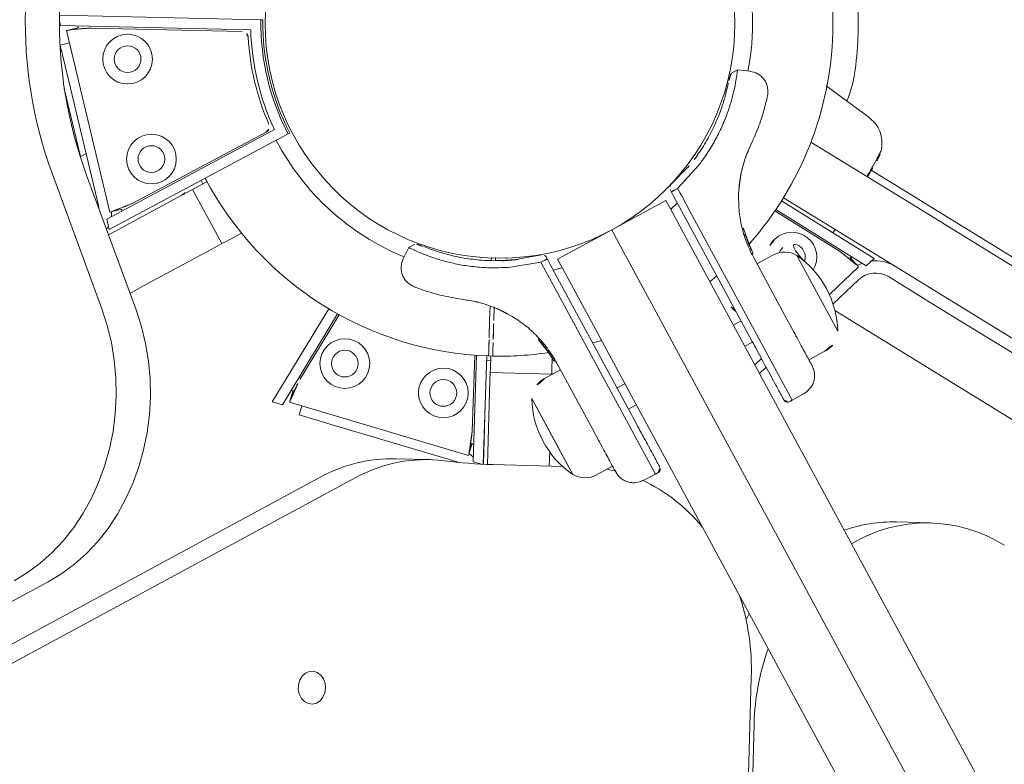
# Model space of a CAD drawing. Extents: x 5459245 to 5462690, y 5971016 to 5972523.
# Tile 62 of 198: x 5462443.917 to 5462444.156, y 5972215.498 to 5972215.678. Entities that reach past the tile are written whole.
import ezdxf

# ---------------------------------------------------------------- set-up
doc = ezdxf.new("R2010")
doc.units = 0
doc.layers.add('A_MAŁA ARCHITEKTURA', color=195, linetype='CONTINUOUS', lineweight=9)
doc.layers.add('ADT CCTV', color=102, linetype='CONTINUOUS')

# ---------------------------------------------------------------- blocks, each defined once
blk = doc.blocks.new('MEGA')
at = {"layer": 'A_MAŁA ARCHITEKTURA'}
for p, q in [((5462446.141560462, 5972218.202451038), (5462445.348149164, 5972218.660527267)), ((5462446.145706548, 5972218.195269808), (5462445.35229525, 5972218.653346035)), ((5462446.085286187, 5972218.245436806), (5462445.408375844, 5972218.636251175)), ((5462446.202544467, 5972218.314387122), (5462446.201690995, 5972218.313533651)), ((5462446.201690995, 5972218.313533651), (5462446.224946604, 5972218.273736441)), ((5462446.228318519, 5972218.272904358), (5462446.203680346, 5972218.315067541)), ((5462446.169415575, 5972218.279719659), (5462446.201388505, 5972218.311692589)), ((5462446.191264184, 5972218.304776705), (5462446.197606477, 5972218.311119)), ((5462446.197228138, 5972218.310937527), (5462446.197326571, 5972218.310839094)), ((5462446.197606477, 5972218.311119), (5462446.199210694, 5972218.309514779)), ((5462446.203502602, 5972218.309578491), (5462446.201388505, 5972218.311692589)), ((5462446.203458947, 5972218.309629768), (5462446.201571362, 5972218.311517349)), ((5462446.203782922, 5972218.309953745), (5462446.203455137, 5972218.309625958)), ((5462446.223528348, 5972218.275301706), (5462446.205059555, 5972218.306907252)), ((5462446.191264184, 5972218.304776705), (5462446.169352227, 5972218.282864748)), ((5462446.189199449, 5972218.304801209), (5462446.177185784, 5972218.292787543)), ((5462446.148434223, 5972218.269046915), (5462446.169937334, 5972218.296359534)), ((5462446.17851031, 5972218.292022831), (5462446.177098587, 5972218.292837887)), ((5462446.15258031, 5972218.261865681), (5462446.174083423, 5972218.289178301)), ((5462446.168625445, 5972218.282245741), (5462446.169352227, 5972218.282864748)), ((5462446.169513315, 5972218.279609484), (5462446.169415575, 5972218.279719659)), ((5462446.165753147, 5972218.277595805), (5462446.167574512, 5972218.279417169)), ((5462446.208203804, 5972218.252789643), (5462446.165753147, 5972218.277595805)), ((5462446.167574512, 5972218.279417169), (5462446.207371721, 5972218.256161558)), ((5462446.169590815, 5972218.279536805), (5462446.171615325, 5972218.277512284)), ((5462446.171478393, 5972218.277649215), (5462446.171154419, 5972218.27732524)), ((5462446.165070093, 5972218.276767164), (5462446.16454903, 5972218.277067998)), ((5462446.165070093, 5972218.276767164), (5462446.165933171, 5972218.276268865)), ((5462446.182898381, 5972218.266473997), (5462446.165933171, 5972218.276268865)), ((5462446.174200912, 5972218.276048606), (5462446.205806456, 5972218.257579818)), ((5462446.228558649, 5972218.272493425), (5462446.228318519, 5972218.272904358)), ((5462446.184624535, 5972218.265477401), (5462446.177150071, 5972218.25253125)), ((5462446.182898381, 5972218.266473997), (5462446.184624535, 5972218.265477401)), ((5462446.185620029, 5972218.264902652), (5462446.184624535, 5972218.265477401)), ((5462446.157595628, 5972218.263821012), (5462446.155205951, 5972218.265200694)), ((5462446.158458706, 5972218.263322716), (5462446.157595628, 5972218.263821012)), ((5462446.175423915, 5972218.253527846), (5462446.158458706, 5972218.263322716)), ((5462446.185620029, 5972218.264902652), (5462446.188033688, 5972218.263509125)), ((5462446.187084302, 5972218.264057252), (5462446.187547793, 5972218.264860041)), ((5462446.188033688, 5972218.263509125), (5462446.188494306, 5972218.264306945)), ((5462446.177150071, 5972218.25253125), (5462446.175423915, 5972218.253527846)), ((5462446.178145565, 5972218.251956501), (5462446.177150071, 5972218.25253125)), ((5462446.178145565, 5972218.251956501), (5462446.181811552, 5972218.249839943)), ((5462446.208614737, 5972218.252549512), (5462446.208203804, 5972218.252789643)), ((5462446.177267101, 5972218.222201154), (5462446.150873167, 5972218.222062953)), ((5462446.150873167, 5972218.222062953), (5462446.151539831, 5972218.219574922)), ((5462446.151539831, 5972218.219574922), (5462446.177333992, 5972218.219709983)), ((5462446.155870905, 5972218.219166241), (5462446.152982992, 5972218.218392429)), ((5462446.164685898, 5972218.174716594), (5462446.152982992, 5972218.218392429)), ((5462446.155804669, 5972218.219154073), (5462446.153226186, 5972218.218463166)), ((5462446.155686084, 5972218.219596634), (5462446.155806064, 5972218.219148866)), ((5462446.177353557, 5972218.21927528), (5462446.158962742, 5972218.219178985)), ((5462446.151588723, 5972218.2148303), (5462446.153780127, 5972218.215417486)), ((5462446.153910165, 5972218.206166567), (5462446.151588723, 5972218.2148303)), ((5462446.200095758, 5972218.213443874), (5462446.197059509, 5972218.213178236)), ((5462446.201537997, 5972218.212594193), (5462446.200082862, 5972218.213451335)), ((5462446.153910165, 5972218.206166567), (5462446.161930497, 5972218.176234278)), ((5462446.207234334, 5972218.19727289), (5462446.207166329, 5972218.197233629)), ((5462446.196725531, 5972218.194532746), (5462446.197010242, 5972218.193819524)), ((5462446.208543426, 5972218.195151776), (5462446.20790701, 5972218.19478434)), ((5462446.208402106, 5972218.193919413), (5462446.209041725, 5972218.194288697)), ((5462446.210156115, 5972218.192055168), (5462446.21022412, 5972218.192094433)), ((5462446.158938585, 5972218.182178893), (5462446.154792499, 5972218.189360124)), ((5462446.198346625, 5972218.189264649), (5462446.195313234, 5972218.18751332)), ((5462446.213820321, 5972218.184305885), (5462446.208926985, 5972218.189967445)), ((5462446.215448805, 5972218.185154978), (5462446.211530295, 5972218.189438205)), ((5462446.195811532, 5972218.186650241), (5462446.198660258, 5972218.188294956)), ((5462446.198518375, 5972218.188441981), (5462446.198634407, 5972218.187759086)), ((5462446.198999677, 5972218.183353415), (5462446.198634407, 5972218.187759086)), ((5462446.213833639, 5972218.1871388), (5462446.213836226, 5972218.187140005)), ((5462446.16402733, 5972218.172970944), (5462446.186433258, 5972218.185751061)), ((5462446.170257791, 5972218.177025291), (5462446.186232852, 5972218.186137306)), ((5462446.213820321, 5972218.184305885), (5462446.213142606, 5972218.183132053)), ((5462446.214474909, 5972218.183927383), (5462446.213820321, 5972218.184305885)), ((5462446.187620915, 5972218.183560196), (5462446.164793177, 5972218.170539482)), ((5462446.185620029, 5972218.18134156), (5462446.188076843, 5972218.18276)), ((5462446.187084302, 5972218.182186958), (5462446.186620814, 5972218.182989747)), ((5462446.187828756, 5972218.18319278), (5462446.188326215, 5972218.18233112)), ((5462446.213142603, 5972218.183132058), (5462446.210601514, 5972218.178730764)), ((5462446.214640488, 5972218.182238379), (5462446.212184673, 5972218.177984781)), ((5462446.215293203, 5972218.183368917), (5462446.214640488, 5972218.182238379)), ((5462446.215293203, 5972218.183368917), (5462446.215621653, 5972218.183937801)), ((5462446.165308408, 5972218.169614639), (5462446.182898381, 5972218.179770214)), ((5462446.182898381, 5972218.179770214), (5462446.184624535, 5972218.180766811)), ((5462446.184624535, 5972218.180766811), (5462446.185620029, 5972218.18134156)), ((5462446.184624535, 5972218.180766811), (5462446.192098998, 5972218.167820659)), ((5462446.215348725, 5972218.179169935), (5462446.213758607, 5972218.180770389)), ((5462446.215316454, 5972218.179114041), (5462446.216562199, 5972218.181271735)), ((5462446.216562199, 5972218.181271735), (5462446.229508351, 5972218.173797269)), ((5462446.090742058, 5972217.963344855), (5462446.215316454, 5972218.179114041)), ((5462446.193129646, 5972218.148468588), (5462446.210601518, 5972218.178730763)), ((5462446.212184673, 5972218.177984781), (5462446.194712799, 5972218.147722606)), ((5462446.16200658, 5972218.175915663), (5462446.161930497, 5972218.176234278)), ((5462446.164830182, 5972218.174746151), (5462446.164685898, 5972218.174716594)), ((5462446.164823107, 5972218.17048522), (5462446.175071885, 5972218.176402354)), ((5462446.164931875, 5972218.174776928), (5462446.167697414, 5972218.175517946)), ((5462446.167510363, 5972218.175467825), (5462446.167628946, 5972218.17502527)), ((5462446.197471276, 5972218.174823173), (5462446.195995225, 5972218.170847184)), ((5462446.164569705, 5972218.17094677), (5462446.16402733, 5972218.172970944)), ((5462446.19700654, 5972218.173369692), (5462446.195753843, 5972218.170330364)), ((5462446.228262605, 5972218.171639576), (5462446.229508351, 5972218.173797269)), ((5462446.229508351, 5972218.173797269), (5462446.242454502, 5972218.166322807)), ((5462446.103688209, 5972217.955870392), (5462446.228262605, 5972218.171639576)), ((5462446.193094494, 5972218.168395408), (5462446.195456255, 5972218.169758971)), ((5462446.195906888, 5972218.170723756), (5462446.195618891, 5972218.170052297)), ((5462446.195897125, 5972218.170633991), (5462446.195768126, 5972218.170360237)), ((5462446.195995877, 5972218.170848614), (5462446.195912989, 5972218.170669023)), ((5462446.195995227, 5972218.170847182), (5462446.195966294, 5972218.170783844)), ((5462446.196060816, 5972218.170463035), (5462446.196064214, 5972218.170460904)), ((5462446.196473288, 5972218.171957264), (5462446.196389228, 5972218.171752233)), ((5462446.196572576, 5972218.171521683), (5462446.196585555, 5972218.171515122)), ((5462446.165943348, 5972218.168500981), (5462446.174404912, 5972218.153845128)), ((5462446.178157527, 5972218.157915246), (5462446.18448583, 5972218.16887619)), ((5462446.18448583, 5972218.16887619), (5462446.178193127, 5972218.157976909)), ((5462446.186374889, 5972218.153212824), (5462446.194995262, 5972218.168143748)), ((5462446.194080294, 5972218.166558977), (5462446.190257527, 5972218.168766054)), ((5462446.192098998, 5972218.167820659), (5462446.191996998, 5972218.16776177)), ((5462446.192098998, 5972218.167820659), (5462446.193094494, 5972218.168395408)), ((5462446.195165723, 5972218.169168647), (5462446.195259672, 5972218.169345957)), ((5462446.195243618, 5972218.168815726), (5462446.195243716, 5972218.168815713)), ((5462446.278562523, 5972218.168141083), (5462446.277092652, 5972218.168972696)), ((5462446.279837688, 5972218.165386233), (5462446.278549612, 5972218.168148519)), ((5462446.242454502, 5972218.166322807), (5462446.241208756, 5972218.164165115)), ((5462446.24179668, 5972218.160888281), (5462446.244252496, 5972218.165141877)), ((5462446.244252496, 5972218.165141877), (5462446.244905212, 5972218.166272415)), ((5462446.245233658, 5972218.166841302), (5462446.244905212, 5972218.166272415)), ((5462446.246453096, 5972218.165465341), (5462446.245775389, 5972218.164291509)), ((5462446.246453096, 5972218.165465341), (5462446.245798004, 5972218.165842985)), ((5462446.252042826, 5972218.166048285), (5462446.246374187, 5972218.1673002)), ((5462446.253802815, 5972218.164058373), (5462446.246453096, 5972218.165465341)), ((5462446.252042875, 5972218.166015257), (5462446.252579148, 5972218.165927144)), ((5462446.116634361, 5972217.948395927), (5462446.241208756, 5972218.164165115)), ((5462446.203733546, 5972218.163347), (5462446.205375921, 5972218.161896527)), ((5462446.243234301, 5972218.159890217), (5462446.24540279, 5972218.163646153)), ((5462446.24540279, 5972218.163646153), (5462446.245775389, 5972218.164291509)), ((5462446.224324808, 5972218.130626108), (5462446.24179668, 5972218.160888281)), ((5462446.17277685, 5972218.156665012), (5462446.175778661, 5972218.158398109)), ((5462446.178193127, 5972218.157976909), (5462446.17402158, 5972218.15075158)), ((5462446.17402158, 5972218.15075158), (5462446.178157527, 5972218.157915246)), ((5462446.243234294, 5972218.159890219), (5462446.225762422, 5972218.129628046)), ((5462446.263097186, 5972218.155664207), (5462446.263857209, 5972218.155774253)), ((5462446.25703661, 5972218.154040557), (5462446.253038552, 5972218.152154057)), ((5462446.25703661, 5972218.154040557), (5462446.25768603, 5972218.154281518)), ((5462446.199401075, 5972218.151547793), (5462446.197541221, 5972218.152621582)), ((5462446.193129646, 5972218.148468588), (5462446.184622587, 5972218.133733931)), ((5462446.194626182, 5972218.147572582), (5462446.196486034, 5972218.146498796)), ((5462446.231268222, 5972218.146947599), (5462446.233345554, 5972218.1462505)), ((5462446.243669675, 5972218.143242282), (5462446.246370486, 5972218.146518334)), ((5462446.246415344, 5972218.146565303), (5462446.246370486, 5972218.146518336)), ((5462446.285438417, 5972218.135043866), (5462446.28648314, 5972218.147779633)), ((5462446.177002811, 5972218.145808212), (5462446.180825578, 5972218.143601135)), ((5462446.242661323, 5972218.141725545), (5462446.245135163, 5972218.14513797)), ((5462446.243555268, 5972218.143080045), (5462446.244787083, 5972218.14471571)), ((5462446.243951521, 5972218.14363237), (5462446.244093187, 5972218.143822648)), ((5462446.244228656, 5972218.144003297), (5462446.244509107, 5972218.144366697)), ((5462446.245002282, 5972218.144978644), (5462446.245045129, 5972218.145030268)), ((5462446.245135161, 5972218.14513797), (5462446.245383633, 5972218.145429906)), ((5462446.272934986, 5972218.143794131), (5462446.272934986, 5972218.115988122)), ((5462446.242789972, 5972218.141930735), (5462446.24267116, 5972218.141741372)), ((5462446.242880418, 5972218.142072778), (5462446.242789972, 5972218.141930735)), ((5462446.254042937, 5972218.124098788), (5462446.254139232, 5972218.142489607)), ((5462446.254438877, 5972218.116675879), (5462446.254573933, 5972218.142470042)), ((5462446.257065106, 5972218.142403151), (5462446.256926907, 5972218.116009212)), ((5462446.257986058, 5972218.142397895), (5462446.257986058, 5972218.115988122)), ((5462446.241868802, 5972218.141081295), (5462446.23324843, 5972218.126150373)), ((5462446.244776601, 5972218.137289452), (5462446.240953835, 5972218.139496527)), ((5462446.22715323, 5972218.13552508), (5462446.225293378, 5972218.136598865)), ((5462446.18177023, 5972218.135447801), (5462446.184622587, 5972218.133733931)), ((5462446.184622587, 5972218.133733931), (5462446.185280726, 5972218.133361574)), ((5462446.237293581, 5972218.114221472), (5462446.247757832, 5972218.132346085)), ((5462446.247757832, 5972218.132346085), (5462446.244541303, 5972218.126774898)), ((5462446.217255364, 5972218.114893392), (5462446.225762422, 5972218.129628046)), ((5462446.222378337, 5972218.131549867), (5462446.224238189, 5972218.130476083)), ((5462446.221947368, 5972218.126508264), (5462446.219799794, 5972218.127083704)), ((5462446.274778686, 5972217.968005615), (5462446.274778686, 5972218.127756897)), ((5462446.220632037, 5972218.124511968), (5462446.218625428, 5972218.125049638)), ((5462446.244541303, 5972218.126774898), (5462446.237293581, 5972218.114221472)), ((5462446.253256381, 5972218.118119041), (5462446.243814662, 5972218.120648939)), ((5462446.253327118, 5972218.118362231), (5462446.254068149, 5972218.121127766)), ((5462446.254018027, 5972218.120940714), (5462446.254460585, 5972218.120822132)), ((5462446.24119343, 5972218.117431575), (5462446.24119343, 5972217.963157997)), ((5462446.242339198, 5972218.118695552), (5462446.250564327, 5972218.116491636)), ((5462446.253302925, 5972218.118258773), (5462446.253256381, 5972218.118119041)), ((5462446.216603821, 5972218.115277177), (5462446.217255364, 5972218.114893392)), ((5462446.217255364, 5972218.114893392), (5462446.220165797, 5972218.113280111)), ((5462446.227699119, 5972218.116538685), (5462446.231521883, 5972218.114331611)), ((5462446.256926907, 5972218.116009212), (5462446.254438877, 5972218.116675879)), ((5462446.257986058, 5972218.016328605), (5462446.257986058, 5972218.115988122)), ((5462446.272934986, 5972218.115988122), (5462446.272934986, 5972218.016328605)), ((5462446.254996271, 5972218.100331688), (5462446.254996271, 5972218.110715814)), ((5462446.254996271, 5972218.090505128), (5462446.254996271, 5972218.100331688)), ((5462446.166061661, 5972218.09650923), (5462446.167677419, 5972218.09660081)), ((5462446.254996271, 5972218.070852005), (5462446.254996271, 5972218.090505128)), ((5462445.477756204, 5972217.697205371), (5462446.154819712, 5972218.08810817)), ((5462445.444768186, 5972217.677010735), (5462446.145651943, 5972218.081666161)), ((5462446.209536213, 5972218.070674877), (5462446.205390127, 5972218.077856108))]:
    blk.add_line(p, q, dxfattribs=at)
at = {"layer": 'A_MAŁA ARCHITEKTURA', "flags": 128}
for points in [[(5462446.165383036, 5972218.278127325), (5462446.166294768, 5972218.278200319), (5462446.166518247, 5972218.278232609)], [(5462446.168593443, 5972218.278821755), (5462446.169091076, 5972218.279048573), (5462446.169677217, 5972218.279365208)], [(5462446.081140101, 5972218.25261804), (5462446.084511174, 5972218.25088211), (5462446.088084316, 5972218.24944864), (5462446.091832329, 5972218.248328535), (5462446.095726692, 5972218.247530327), (5462446.099737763, 5972218.247060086), (5462446.103835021, 5972218.24692139), (5462446.107987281, 5972218.247115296), (5462446.112162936, 5972218.247640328), (5462446.116330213, 5972218.248492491), (5462446.120457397, 5972218.249665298), (5462446.124513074, 5972218.251149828), (5462446.128466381, 5972218.252934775), (5462446.132287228, 5972218.255006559), (5462446.135946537, 5972218.257349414), (5462446.13941646, 5972218.259945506), (5462446.142670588, 5972218.262775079), (5462446.145684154, 5972218.265816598), (5462446.148434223, 5972218.269046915)], [(5462446.15258031, 5972218.261865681), (5462446.14983024, 5972218.258635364), (5462446.146816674, 5972218.255593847), (5462446.143562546, 5972218.252764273), (5462446.140092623, 5972218.250168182), (5462446.136433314, 5972218.247825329), (5462446.132612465, 5972218.245753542), (5462446.128659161, 5972218.243968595), (5462446.124603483, 5972218.242484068), (5462446.1204763, 5972218.24131126), (5462446.116309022, 5972218.240459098), (5462446.112133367, 5972218.239934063), (5462446.107981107, 5972218.239740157), (5462446.103883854, 5972218.239878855), (5462446.09987278, 5972218.240349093), (5462446.095978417, 5972218.241147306), (5462446.092230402, 5972218.242267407), (5462446.08865726, 5972218.243700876), (5462446.085286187, 5972218.245436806)], [(5462446.096896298, 5972218.180999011), (5462446.095767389, 5972218.180682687), (5462446.094738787, 5972218.180087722), (5462446.093901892, 5972218.179266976), (5462446.09333106, 5972218.178293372), (5462446.093077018, 5972218.177253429), (5462446.093162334, 5972218.176239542), (5462446.093579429, 5972218.175341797), (5462446.094291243, 5972218.174639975), (5462446.095234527, 5972218.174196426), (5462446.096325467, 5972218.174050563), (5462446.09746713, 5972218.174215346), (5462446.09855807, 5972218.174676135), (5462446.099501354, 5972218.17539199), (5462446.100213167, 5972218.176299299), (5462446.100630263, 5972218.177317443), (5462446.100715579, 5972218.178355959), (5462446.100461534, 5972218.179322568), (5462446.099890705, 5972218.180131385), (5462446.099053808, 5972218.180710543), (5462446.098025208, 5972218.181008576), (5462446.096896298, 5972218.180999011)], [(5462446.16505244, 5972218.173555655), (5462446.165104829, 5972218.174100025), (5462446.165123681, 5972218.174765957)], [(5462446.243438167, 5972218.163640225), (5462446.241252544, 5972218.164217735), (5462446.241241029, 5972218.164221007)], [(5462446.180189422, 5972218.142309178), (5462446.180187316, 5972218.14231566), (5462446.179432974, 5972218.144405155)], [(5462446.247607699, 5972218.13625769), (5462446.246546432, 5972218.136360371), (5462446.246063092, 5972218.136290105)], [(5462446.254445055, 5972218.117856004), (5462446.253999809, 5972218.11817356), (5462446.253432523, 5972218.118522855)]]:
    blk.add_lwpolyline(points, dxfattribs=at)
at = {"layer": 'A_MAŁA ARCHITEKTURA'}
for centre, radius in [((5462446.203275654, 5972218.295449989), 0.006029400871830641), ((5462446.203275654, 5972218.295449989), 0.003238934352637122), ((5462446.185658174, 5972218.277832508), 0.006029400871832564), ((5462446.185658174, 5972218.277832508), 0.003238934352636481), ((5462446.257986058, 5972218.223122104), 0.05695541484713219), ((5462446.167993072, 5972218.211905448), 0.006029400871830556), ((5462446.167993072, 5972218.211905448), 0.003238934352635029), ((5462446.174441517, 5972218.187839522), 0.006029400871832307), ((5462446.174441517, 5972218.187839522), 0.003238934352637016)]:
    blk.add_circle(centre, radius, dxfattribs=at)
for centre, radius, start, end in [((5462446.253839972, 5972218.230303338), 0.1067851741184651, 98.21321111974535, 141.7867898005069), ((5462446.257986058, 5972218.223122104), 0.1067851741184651, 98.21321111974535, 141.7867898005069), ((5462446.222237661, 5972218.274547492), 0.00149489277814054, 304.805269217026, 30.30000672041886), ((5462446.257986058, 5972218.223122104), 0.06044349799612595, 123.1352431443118, 146.8647568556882), ((5462446.257986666, 5972218.223121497), 0.06113596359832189, 124.805264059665, 145.194735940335), ((5462446.257986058, 5972218.223122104), 0.05795201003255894, 120.7926597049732, 149.2073402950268), ((5462446.257986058, 5972218.223122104), 0.05747573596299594, 120.7953843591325, 149.2033582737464), ((5462446.183530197, 5972218.269561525), 0.002989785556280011, 240.0000001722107, 286.8773386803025), ((5462446.257986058, 5972218.223122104), 0.08072421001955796, 149.3463187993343, 209.645932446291), ((5462446.257986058, 5972218.223122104), 0.08072421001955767, 299.9999997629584, 29.64593244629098), ((5462446.206560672, 5972218.2588705), 0.001494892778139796, 239.6999932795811, 325.194730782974), ((5462446.257986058, 5972218.223122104), 0.0612350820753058, 149.2337522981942, 189.3129388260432), ((5462446.257986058, 5972218.223122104), 0.06123508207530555, 290.6824504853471, 29.53375292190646), ((5462446.123925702, 5972218.171393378), 0.03571502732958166, 30.20255578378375, 60.41178082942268), ((5462446.128180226, 5972218.164351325), 0.03554046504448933, 24.49842662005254, 60.45301280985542), ((5462446.214758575, 5972218.184436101), 0.0009965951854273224, 330.0000090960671, 46.16479011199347), ((5462446.257986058, 5972218.223122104), 0.08072421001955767, 210.3545237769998, 220.0160130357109), ((5462446.268454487, 5972218.227681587), 0.1183675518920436, 204.2377783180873, 209.9982273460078), ((5462446.197205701, 5972218.149449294), 0.02322066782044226, 123.2150048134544, 176.7849951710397), ((5462446.187271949, 5972218.16359488), 0.005971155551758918, 59.99999751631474, 117.8135833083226), ((5462446.246096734, 5972218.166343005), 0.0009965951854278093, 73.83520495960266, 150.0000090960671), ((5462446.257986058, 5972218.223122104), 0.08072421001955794, 260.0999931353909, 299.9999997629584), ((5462446.179988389, 5972218.150979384), 0.005971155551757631, 182.1864186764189, 239.9999975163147), ((5462446.257986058, 5972218.223122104), 0.08685327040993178, 294.1453171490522, 305.854681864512), ((5462446.281283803, 5972218.171149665), 0.02989785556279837, 279.0885881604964, 294.1453171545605), ((5462446.222703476, 5972218.139577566), 0.006029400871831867, 342.788140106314, 21.75599017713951), ((5462446.2467694, 5972218.13312912), 0.006029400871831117, 74.99999694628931, 124.3859453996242), ((5462446.2467694, 5972218.13312912), 0.006029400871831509, 270.7848964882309, 74.99999694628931), ((5462446.241791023, 5972218.132118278), 0.005971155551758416, 2.186418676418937, 59.99999751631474), ((5462446.141110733, 5972218.130856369), 0.04084206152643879, 340.6752421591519, 6.846430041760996), ((5462446.2467694, 5972218.13312912), 0.00323893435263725, 283.0696345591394, 75.00000890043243), ((5462446.224573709, 5972218.133648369), 0.0232206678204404, 303.2150048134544, 356.7849951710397), ((5462446.249016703, 5972218.110715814), 0.005979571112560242, 0, 74.99999793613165), ((5462446.249016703, 5972218.110715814), 0.008969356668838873, 0, 37.96919419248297), ((5462446.234507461, 5972218.119502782), 0.005971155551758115, 239.9999975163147, 297.8135833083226), ((5462446.125698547, 5972218.13878614), 0.05844911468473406, 299.8830356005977, 319.3772907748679), ((5462446.175078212, 5972218.030870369), 0.0587036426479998, 101.9922392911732, 120.0839347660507), ((5462446.174933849, 5972218.060197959), 0.03520504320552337, 30.10459548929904, 51.1566790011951), ((5462446.178797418, 5972218.052940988), 0.03546087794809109, 359.5623768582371, 62.52502964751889)]:
    blk.add_arc(centre, radius, start, end, dxfattribs=at)
blk.add_ellipse((5462446.184316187, 5972218.2702585), major_axis=(0.001993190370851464, 0.0034523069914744), ratio=0.6666666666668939, start_param=3.141592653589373, end_param=3.845220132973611, dxfattribs=at)
for points, knots in [([(5462446.201388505, 5972218.311692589), (5462446.201412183, 5972218.311665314), (5462446.201456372, 5972218.311614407), (5462446.201844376, 5972218.311180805), (5462446.202560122, 5972218.310353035), (5462446.203485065, 5972218.309124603), (5462446.204357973, 5972218.307921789), (5462446.204821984, 5972218.307250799), (5462446.205059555, 5972218.306907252)], [0, 0, 0, 0, 0.1585874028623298, 0.2959955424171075, 0.5065390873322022, 0.7404638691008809, 0.8671176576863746, 1, 1, 1, 1]), ([(5462446.174200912, 5972218.276048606), (5462446.173812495, 5972218.276326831), (5462446.17308433, 5972218.276848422), (5462446.171894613, 5972218.277713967), (5462446.170681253, 5972218.278603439), (5462446.169887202, 5972218.279267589), (5462446.169671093, 5972218.279466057), (5462446.169612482, 5972218.279519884)], [0, 0, 0, 0, 0.1865032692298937, 0.3496370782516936, 0.6049814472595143, 0.8928612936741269, 1, 1, 1, 1]), ([(5462446.152982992, 5972218.218392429), (5462446.153018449, 5972218.218399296), (5462446.153084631, 5972218.218412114), (5462446.153654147, 5972218.218531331), (5462446.154728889, 5972218.218737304), (5462446.156255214, 5972218.218924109), (5462446.157733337, 5972218.219078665), (5462446.158546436, 5972218.219145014), (5462446.158962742, 5972218.219178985)], [0, 0, 0, 0, 0.158587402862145, 0.2959955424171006, 0.5065390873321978, 0.7404638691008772, 0.8671176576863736, 1, 1, 1, 1]), ([(5462446.197117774, 5972218.213183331), (5462446.196463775, 5972218.213051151), (5462446.195454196, 5972218.212847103), (5462446.194303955, 5972218.21204608), (5462446.193545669, 5972218.211252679), (5462446.192987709, 5972218.210307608), (5462446.192528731, 5972218.20898321), (5462446.192606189, 5972218.207956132), (5462446.192656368, 5972218.207290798)], [0, 0, 0, 0, 0.2380230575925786, 0.3674371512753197, 0.5000000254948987, 0.6325628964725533, 0.7619769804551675, 1, 1, 1, 1]), ([(5462446.208926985, 5972218.189967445), (5462446.208050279, 5972218.191238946), (5462446.206423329, 5972218.19359854), (5462446.204501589, 5972218.19724207), (5462446.203032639, 5972218.200627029), (5462446.201926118, 5972218.2038519), (5462446.201158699, 5972218.206708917), (5462446.200653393, 5972218.209160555), (5462446.200346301, 5972218.21112974), (5462446.200177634, 5972218.212549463), (5462446.200103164, 5972218.213354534), (5462446.200102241, 5972218.213368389), (5462446.200101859, 5972218.213374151)], [0, 0, 0, 0, 0.1172061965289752, 0.217506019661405, 0.3207707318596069, 0.4197037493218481, 0.5216207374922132, 0.6189953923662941, 0.7189558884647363, 0.8208070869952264, 0.9254599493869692, 1, 1, 1, 1]), ([(5462446.202147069, 5972218.210620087), (5462446.202117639, 5972218.21077906), (5462446.202002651, 5972218.211400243), (5462446.201820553, 5972218.212208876), (5462446.20163489, 5972218.212460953), (5462446.2015358, 5972218.212595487)], [0, 0, 0, 0, 0.1382089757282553, 0.5400518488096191, 1, 1, 1, 1]), ([(5462446.211530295, 5972218.189438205), (5462446.210577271, 5972218.190704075), (5462446.208675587, 5972218.193230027), (5462446.206416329, 5972218.197257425), (5462446.204671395, 5972218.201177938), (5462446.203454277, 5972218.204798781), (5462446.202700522, 5972218.20777956), (5462446.202346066, 5972218.209649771), (5462446.202263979, 5972218.210198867), (5462446.20224849, 5972218.210302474)], [0, 0, 0, 0, 0.1600383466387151, 0.3193448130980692, 0.4794567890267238, 0.6392720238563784, 0.8005307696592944, 0.9623634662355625, 1, 1, 1, 1]), ([(5462446.196422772, 5972218.195238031), (5462446.196062, 5972218.196083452), (5462446.19534583, 5972218.197761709), (5462446.194517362, 5972218.200099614), (5462446.193863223, 5972218.202198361), (5462446.193378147, 5972218.203996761), (5462446.193034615, 5972218.205443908), (5462446.192810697, 5972218.206496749), (5462446.19267968, 5972218.207166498), (5462446.192664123, 5972218.207249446), (5462446.192656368, 5972218.207290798)], [0, 0, 0, 0, 0.1303540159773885, 0.258767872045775, 0.3863029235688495, 0.5111667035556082, 0.6353945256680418, 0.7574491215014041, 0.8790787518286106, 1, 1, 1, 1]), ([(5462446.198518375, 5972218.188441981), (5462446.198252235, 5972218.189665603), (5462446.197721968, 5972218.192103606), (5462446.19685474, 5972218.194195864), (5462446.196422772, 5972218.195238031)], [0, 0, 0, 0, 0.5018950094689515, 1, 1, 1, 1]), ([(5462446.197634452, 5972218.192027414), (5462446.197634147, 5972218.192028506), (5462446.197472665, 5972218.192604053), (5462446.197241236, 5972218.193212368), (5462446.197010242, 5972218.193819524)], [0, 0, 0, 0, 0.001897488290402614, 0.9999999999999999, 0.9999999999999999, 0.9999999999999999, 0.9999999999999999]), ([(5462446.211475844, 5972218.189404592), (5462446.210681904, 5972218.190416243), (5462446.209847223, 5972218.191479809), (5462446.209162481, 5972218.192599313), (5462446.209129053, 5972218.192653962)], [0, 0, 0, 0, 0.9511851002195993, 1, 1, 1, 1]), ([(5462446.195313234, 5972218.18751332), (5462446.194827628, 5972218.187232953), (5462446.193856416, 5972218.186672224), (5462446.192569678, 5972218.185929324), (5462446.191726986, 5972218.185442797), (5462446.191415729, 5972218.185263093), (5462446.191308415, 5972218.185201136)], [0, 0, 0, 0, 0.2835934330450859, 0.5671869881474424, 0.850777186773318, 1, 1, 1, 1]), ([(5462446.191806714, 5972218.184338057), (5462446.192031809, 5972218.184468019), (5462446.192482, 5972218.184727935), (5462446.193653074, 5972218.185404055), (5462446.194818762, 5972218.186077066), (5462446.195556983, 5972218.186503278), (5462446.195811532, 5972218.186650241)], [0, 0, 0, 0, 0.2835825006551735, 0.5671648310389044, 0.8507514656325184, 1, 1, 1, 1]), ([(5462446.198962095, 5972218.184613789), (5462446.198960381, 5972218.184648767), (5462446.198956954, 5972218.184718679), (5462446.198924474, 5972218.185272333), (5462446.198850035, 5972218.186132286), (5462446.198728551, 5972218.187213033), (5462446.198573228, 5972218.188100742), (5462446.198501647, 5972218.188509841)], [0, 0, 0, 0, 0.206091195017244, 0.4119811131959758, 0.6186212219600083, 0.8242420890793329, 1, 1, 1, 1]), ([(5462446.191308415, 5972218.185201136), (5462446.190546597, 5972218.184761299), (5462446.189007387, 5972218.183872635), (5462446.18809806, 5972218.183347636), (5462446.187794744, 5972218.183172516), (5462446.187845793, 5972218.183201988), (5462446.187853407, 5972218.183206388)], [0, 0, 0, 0, 0.368213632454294, 0.7439564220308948, 0.9617948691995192, 1, 1, 1, 1]), ([(5462446.188327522, 5972218.182329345), (5462446.188387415, 5972218.182363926), (5462446.18850743, 5972218.182433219), (5462446.189461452, 5972218.182984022), (5462446.190639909, 5972218.183664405), (5462446.1915491, 5972218.184189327), (5462446.191806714, 5972218.184338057)], [0, 0, 0, 0, 0.2941087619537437, 0.5893456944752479, 0.8836441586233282, 1, 1, 1, 1]), ([(5462446.194995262, 5972218.168143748), (5462446.195665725, 5972218.169424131), (5462446.196900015, 5972218.17178126), (5462446.197928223, 5972218.174992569), (5462446.198501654, 5972218.177518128), (5462446.198806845, 5972218.179518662), (5462446.198981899, 5972218.181457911), (5462446.198993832, 5972218.182730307), (5462446.198999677, 5972218.183353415)], [0, 0, 0, 0, 0.272609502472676, 0.5018620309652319, 0.6337856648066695, 0.7607808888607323, 0.8828510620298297, 1, 1, 1, 1]), ([(5462446.214474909, 5972218.183927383), (5462446.214581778, 5972218.183864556), (5462446.214744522, 5972218.183768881), (5462446.214939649, 5972218.183645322), (5462446.215111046, 5972218.18353184), (5462446.215269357, 5972218.183416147), (5462446.215285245, 5972218.18338468), (5462446.215293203, 5972218.183368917)], [0, 0, 0, 0, 0.2385812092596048, 0.3633303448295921, 0.5004044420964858, 0.7497287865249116, 1, 1, 1, 1]), ([(5462446.170257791, 5972218.177025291), (5462446.169822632, 5972218.176828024), (5462446.16900684, 5972218.176458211), (5462446.167662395, 5972218.175860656), (5462446.166285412, 5972218.175254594), (5462446.165313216, 5972218.174898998), (5462446.165033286, 5972218.17481108), (5462446.164957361, 5972218.174787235)], [0, 0, 0, 0, 0.1865032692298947, 0.3496370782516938, 0.6049814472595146, 0.8928612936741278, 1, 1, 1, 1]), ([(5462446.197471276, 5972218.174823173), (5462446.197481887, 5972218.17485004), (5462446.197503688, 5972218.174905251), (5462446.197560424, 5972218.174958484), (5462446.197616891, 5972218.174989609), (5462446.197668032, 5972218.175004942), (5462446.197725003, 5972218.175009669), (5462446.197763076, 5972218.175001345), (5462446.197782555, 5972218.174997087)], [0, 0, 0, 0, 0.2174309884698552, 0.4468127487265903, 0.5717316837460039, 0.705572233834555, 0.8493879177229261, 0.9999999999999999, 0.9999999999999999, 0.9999999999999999, 0.9999999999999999]), ([(5462446.197782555, 5972218.174997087), (5462446.197783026, 5972218.17499828), (5462446.19778375, 5972218.175000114), (5462446.197778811, 5972218.1749827), (5462446.197772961, 5972218.174962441), (5462446.197764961, 5972218.174935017), (5462446.197752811, 5972218.174893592), (5462446.197741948, 5972218.174856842), (5462446.197734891, 5972218.174832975)], [0, 0, 0, 0, 0.2391136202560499, 0.3681877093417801, 0.500010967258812, 0.6318302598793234, 0.7609072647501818, 1, 1, 1, 1]), ([(5462446.196680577, 5972218.172480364), (5462446.196642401, 5972218.172382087), (5462446.196565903, 5972218.172185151), (5462446.196453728, 5972218.171907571), (5462446.196349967, 5972218.171657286), (5462446.196230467, 5972218.171376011), (5462446.196118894, 5972218.171122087), (5462446.196108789, 5972218.171099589), (5462446.196103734, 5972218.17108833)], [0, 0, 0, 0, 0.1246591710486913, 0.2498011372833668, 0.3744743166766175, 0.49993968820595, 0.7497035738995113, 0.9999999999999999, 0.9999999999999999, 0.9999999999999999, 0.9999999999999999]), ([(5462446.196633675, 5972218.172360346), (5462446.19662301, 5972218.172332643), (5462446.196571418, 5972218.172198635), (5462446.196508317, 5972218.172043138), (5462446.196458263, 5972218.171919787)], [0, 0, 0, 0, 0.2067411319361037, 1, 1, 1, 1]), ([(5462446.197235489, 5972218.174053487), (5462446.197225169, 5972218.174021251), (5462446.197204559, 5972218.173956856), (5462446.197084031, 5972218.173590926), (5462446.196934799, 5972218.173162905), (5462446.196793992, 5972218.172777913), (5462446.196718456, 5972218.172579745), (5462446.196680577, 5972218.172480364)], [0, 0, 0, 0, 0.2506020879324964, 0.5005889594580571, 0.7498425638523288, 0.874550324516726, 1, 1, 1, 1]), ([(5462446.197592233, 5972218.174198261), (5462446.197577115, 5972218.174205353), (5462446.197545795, 5972218.174220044), (5462446.197492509, 5972218.1742295), (5462446.197435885, 5972218.174227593), (5462446.197379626, 5972218.174212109), (5462446.197328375, 5972218.174184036), (5462446.197286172, 5972218.174145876), (5462446.197254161, 5972218.17410182), (5462446.197241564, 5972218.174069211), (5462446.197235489, 5972218.174053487)], [0, 0, 0, 0, 0.1150915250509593, 0.2384251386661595, 0.3679622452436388, 0.500807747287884, 0.6335493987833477, 0.7627774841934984, 0.885603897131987, 1, 1, 1, 1]), ([(5462446.195259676, 5972218.169345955), (5462446.195274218, 5972218.169373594), (5462446.195303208, 5972218.1694287), (5462446.195426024, 5972218.169666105), (5462446.195584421, 5972218.169980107), (5462446.195697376, 5972218.170213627), (5462446.195753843, 5972218.170330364)], [0, 0, 0, 0, 0.2515381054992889, 0.5014944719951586, 0.7507949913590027, 0.9999999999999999, 0.9999999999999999, 0.9999999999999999, 0.9999999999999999]), ([(5462446.195755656, 5972218.170334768), (5462446.19574713, 5972218.17031676), (5462446.195692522, 5972218.170201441), (5462446.195592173, 5972218.169997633), (5462446.195473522, 5972218.169759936), (5462446.195383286, 5972218.16958351), (5462446.195358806, 5972218.169536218), (5462446.195346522, 5972218.169512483)], [0, 0, 0, 0, 0.04405844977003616, 0.2821543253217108, 0.5204966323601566, 0.7593406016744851, 1, 1, 1, 1]), ([(5462446.195786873, 5972218.170399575), (5462446.195803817, 5972218.170435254), (5462446.195837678, 5972218.17050656), (5462446.195885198, 5972218.170608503), (5462446.195908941, 5972218.170659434)], [0, 0, 0, 0, 0.5003938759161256, 1, 1, 1, 1]), ([(5462446.195966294, 5972218.170783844), (5462446.195957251, 5972218.170758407), (5462446.195938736, 5972218.170706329), (5462446.195944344, 5972218.170618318), (5462446.195974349, 5972218.17054654), (5462446.196016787, 5972218.170494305), (5462446.196045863, 5972218.170473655), (5462446.196060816, 5972218.170463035)], [0, 0, 0, 0, 0.2206903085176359, 0.4518425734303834, 0.7075463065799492, 0.8496212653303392, 1, 1, 1, 1]), ([(5462446.195995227, 5972218.170847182), (5462446.195993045, 5972218.170842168), (5462446.195988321, 5972218.17083132), (5462446.195984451, 5972218.17081842), (5462446.195982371, 5972218.170811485)], [0, 0, 0, 0, 0.4623198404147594, 1, 1, 1, 1]), ([(5462446.196103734, 5972218.17108833), (5462446.196094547, 5972218.171060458), (5462446.196075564, 5972218.171002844), (5462446.196087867, 5972218.170910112), (5462446.196129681, 5972218.170826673), (5462446.196177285, 5972218.170790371), (5462446.196200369, 5972218.17077277)], [0, 0, 0, 0, 0.2413724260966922, 0.4989331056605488, 0.7570319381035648, 1, 1, 1, 1]), ([(5462446.195156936, 5972218.169152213), (5462446.195145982, 5972218.169126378), (5462446.195123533, 5972218.169073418), (5462446.195125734, 5972218.168981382), (5462446.195155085, 5972218.168905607), (5462446.195198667, 5972218.168850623), (5462446.195228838, 5972218.168829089), (5462446.195244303, 5972218.168818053)], [0, 0, 0, 0, 0.2202087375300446, 0.4514180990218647, 0.7079625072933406, 0.8503481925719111, 1, 1, 1, 1]), ([(5462446.195165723, 5972218.169168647), (5462446.195154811, 5972218.169142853), (5462446.195132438, 5972218.169089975), (5462446.195134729, 5972218.168998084), (5462446.195164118, 5972218.168922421), (5462446.195207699, 5972218.168867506), (5462446.195237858, 5972218.168845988), (5462446.195253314, 5972218.16883496)], [0, 0, 0, 0, 0.2202288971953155, 0.4514452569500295, 0.7079771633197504, 0.8503515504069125, 1, 1, 1, 1]), ([(5462446.278486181, 5972218.16811894), (5462446.278504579, 5972218.168127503), (5462446.27858903, 5972218.168166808), (5462446.278096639, 5972218.167936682), (5462446.276985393, 5972218.167444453), (5462446.275213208, 5972218.166728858), (5462446.272832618, 5972218.165899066), (5462446.269951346, 5972218.165084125), (5462446.266606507, 5972218.164387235), (5462446.263018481, 5972218.163918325), (5462446.259211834, 5972218.163734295), (5462446.256129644, 5972218.163829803), (5462446.254316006, 5972218.16400796), (5462446.253802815, 5972218.164058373)], [0, 0, 0, 0, 0.02993928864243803, 0.1374342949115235, 0.2421747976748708, 0.3499826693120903, 0.4540471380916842, 0.5613551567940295, 0.6614841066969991, 0.7647381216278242, 0.8615122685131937, 0.9608131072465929, 1, 1, 1, 1]), ([(5462446.274672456, 5972218.168411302), (5462446.274591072, 5972218.168379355), (5462446.274082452, 5972218.16817969), (5462446.272299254, 5972218.167558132), (5462446.26933229, 5972218.166723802), (5462446.265589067, 5972218.165964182), (5462446.261319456, 5972218.165549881), (5462446.258025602, 5972218.1654333), (5462446.256218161, 5972218.165626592), (5462446.255972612, 5972218.165652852)], [0, 0, 0, 0, 0.03601830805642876, 0.2251078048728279, 0.4125169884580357, 0.599710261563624, 0.7848947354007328, 0.9707768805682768, 1, 1, 1, 1]), ([(5462446.277094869, 5972218.16897144), (5462446.276983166, 5972218.168994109), (5462446.276769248, 5972218.169037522), (5462446.276080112, 5972218.16885581), (5462446.275483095, 5972218.168657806), (5462446.275076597, 5972218.168513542), (5462446.274997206, 5972218.168485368)], [0, 0, 0, 0, 0.3402301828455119, 0.6515606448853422, 0.9319491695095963, 1, 1, 1, 1]), ([(5462446.245798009, 5972218.165842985), (5462446.245689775, 5972218.16590415), (5462446.245523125, 5972218.165998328), (5462446.24531919, 5972218.166105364), (5462446.24513522, 5972218.166197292), (5462446.244982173, 5972218.166263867), (5462446.244920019, 5972218.166279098), (5462446.24490781, 5972218.166275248), (5462446.244905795, 5972218.166273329), (5462446.244905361, 5972218.16627265), (5462446.244905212, 5972218.166272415)], [0, 0, 0, 0, 0.2389758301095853, 0.3679593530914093, 0.4999765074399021, 0.7490913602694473, 0.931897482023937, 0.9792749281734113, 0.9928814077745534, 0.9999999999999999, 0.9999999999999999, 0.9999999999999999, 0.9999999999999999]), ([(5462446.255998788, 5972218.165578), (5462446.255938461, 5972218.165579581), (5462446.254636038, 5972218.165613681), (5462446.253307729, 5972218.165803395), (5462446.252040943, 5972218.16598432)], [0, 0, 0, 0, 0.0463182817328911, 1, 1, 1, 1]), ([(5462446.276940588, 5972218.158629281), (5462446.277541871, 5972218.158918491), (5462446.278470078, 5972218.159364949), (5462446.279387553, 5972218.160424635), (5462446.279927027, 5972218.16138038), (5462446.280234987, 5972218.162433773), (5462446.280353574, 5972218.163830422), (5462446.280025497, 5972218.164806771), (5462446.279812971, 5972218.165439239)], [0, 0, 0, 0, 0.2380230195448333, 0.3674371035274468, 0.4999999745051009, 0.6325628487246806, 0.7619769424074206, 1, 1, 1, 1]), ([(5462446.276940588, 5972218.158629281), (5462446.276900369, 5972218.158615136), (5462446.276819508, 5972218.158586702), (5462446.276172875, 5972218.158364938), (5462446.275147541, 5972218.15803202), (5462446.273721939, 5972218.157605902), (5462446.271922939, 5972218.157127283), (5462446.269777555, 5972218.156644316), (5462446.267340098, 5972218.156193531), (5462446.265528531, 5972218.155974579), (5462446.264619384, 5972218.155864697)], [0, 0, 0, 0, 0.1206990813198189, 0.2426436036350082, 0.3645968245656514, 0.4888605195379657, 0.6138956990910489, 0.7410135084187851, 0.8700256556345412, 1, 1, 1, 1]), ([(5462446.264619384, 5972218.155864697), (5462446.263491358, 5972218.155716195), (5462446.261245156, 5972218.155420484), (5462446.258868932, 5972218.154660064), (5462446.25768603, 5972218.154281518)], [0, 0, 0, 0, 0.5021922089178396, 0.9999999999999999, 0.9999999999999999, 0.9999999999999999, 0.9999999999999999]), ([(5462446.263097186, 5972218.155664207), (5462446.262454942, 5972218.155560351), (5462446.261805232, 5972218.155455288), (5462446.261219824, 5972218.155305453), (5462446.2612131, 5972218.155303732)], [0, 0, 0, 0, 0.9885138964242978, 1, 1, 1, 1]), ([(5462446.18002234, 5972218.142209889), (5462446.180045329, 5972218.142249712), (5462446.180091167, 5972218.142329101), (5462446.180456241, 5972218.142961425), (5462446.181024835, 5972218.143946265), (5462446.181802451, 5972218.145293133), (5462446.182756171, 5972218.146945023), (5462446.183860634, 5972218.148858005), (5462446.185075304, 5972218.150961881), (5462446.185941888, 5972218.152462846), (5462446.186374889, 5972218.153212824)], [0, 0, 0, 0, 0.1253738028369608, 0.2499532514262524, 0.3752784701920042, 0.4999343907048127, 0.6251716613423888, 0.7499483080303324, 0.8750579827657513, 0.9999999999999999, 0.9999999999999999, 0.9999999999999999, 0.9999999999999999]), ([(5462446.257752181, 5972218.154300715), (5462446.257360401, 5972218.154157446), (5462446.256513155, 5972218.153847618), (5462446.255516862, 5972218.1534125), (5462446.254737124, 5972218.153047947), (5462446.254242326, 5972218.152799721), (5462446.254180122, 5972218.152767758), (5462446.254148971, 5972218.152751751)], [0, 0, 0, 0, 0.1766859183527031, 0.3820926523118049, 0.5884660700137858, 0.7939055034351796, 0.9999999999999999, 0.9999999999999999, 0.9999999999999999, 0.9999999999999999]), ([(5462446.253038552, 5972218.152154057), (5462446.251946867, 5972218.151481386), (5462446.249672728, 5972218.15008011), (5462446.247073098, 5972218.147796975), (5462446.245001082, 5972218.14557018), (5462446.243357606, 5972218.143499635), (5462446.242382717, 5972218.141916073), (5462446.241868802, 5972218.141081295)], [0, 0, 0, 0, 0.2409300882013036, 0.5018929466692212, 0.6488588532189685, 0.8148951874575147, 1, 1, 1, 1]), ([(5462446.194712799, 5972218.147722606), (5462446.194308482, 5972218.147022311), (5462446.193455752, 5972218.145545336), (5462446.192324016, 5972218.143585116), (5462446.191306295, 5972218.141822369), (5462446.190425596, 5972218.140296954), (5462446.189417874, 5972218.138551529), (5462446.188357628, 5972218.136715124), (5462446.187409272, 5972218.135072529), (5462446.18676015, 5972218.133948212), (5462446.186676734, 5972218.133803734), (5462446.186634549, 5972218.13373067)], [0, 0, 0, 0, 0.09159910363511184, 0.1931887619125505, 0.2679136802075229, 0.3462206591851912, 0.4279855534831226, 0.560517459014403, 0.7016341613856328, 0.8491162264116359, 1, 1, 1, 1]), ([(5462446.246369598, 5972218.146953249), (5462446.246376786, 5972218.146948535), (5462446.246391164, 5972218.14693911), (5462446.246403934, 5972218.146927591), (5462446.246410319, 5972218.146921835)], [0, 0, 0, 0, 0.5000402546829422, 1, 1, 1, 1]), ([(5462446.246370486, 5972218.146518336), (5462446.246374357, 5972218.146522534), (5462446.246382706, 5972218.146531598), (5462446.246390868, 5972218.146543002), (5462446.246395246, 5972218.146549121)], [0, 0, 0, 0, 0.4634669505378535, 0.9999999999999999, 0.9999999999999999, 0.9999999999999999, 0.9999999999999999]), ([(5462446.246415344, 5972218.146565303), (5462446.24643331, 5972218.146587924), (5462446.246470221, 5972218.146634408), (5462446.246487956, 5972218.146710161), (5462446.246486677, 5972218.146774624), (5462446.246474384, 5972218.14682658), (5462446.246449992, 5972218.146878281), (5462446.246423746, 5972218.146907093), (5462446.246410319, 5972218.146921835)], [0, 0, 0, 0, 0.2174309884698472, 0.446812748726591, 0.5717316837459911, 0.7055722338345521, 0.8493879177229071, 1, 1, 1, 1]), ([(5462446.244883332, 5972218.14483407), (5462446.244950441, 5972218.14491561), (5462446.245084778, 5972218.145078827), (5462446.245336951, 5972218.145377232), (5462446.245550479, 5972218.145622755), (5462446.245630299, 5972218.145712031), (5462446.245644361, 5972218.145727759)], [0, 0, 0, 0, 0.2260813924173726, 0.4525524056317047, 0.9035554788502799, 0.9999999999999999, 0.9999999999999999, 0.9999999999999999, 0.9999999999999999]), ([(5462446.245135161, 5972218.14513797), (5462446.245138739, 5972218.145142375), (5462446.245146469, 5972218.145151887), (5462446.245153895, 5972218.145163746), (5462446.245157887, 5972218.145170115)], [0, 0, 0, 0, 0.4627242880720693, 1, 1, 1, 1]), ([(5462446.245334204, 5972218.145814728), (5462446.245339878, 5972218.145811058), (5462446.245351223, 5972218.145803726), (5462446.2453616, 5972218.145795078), (5462446.245366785, 5972218.145790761)], [0, 0, 0, 0, 0.5004867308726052, 1, 1, 1, 1]), ([(5462446.245412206, 5972218.145479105), (5462446.245422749, 5972218.145494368), (5462446.245443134, 5972218.145523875), (5462446.245453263, 5972218.145579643), (5462446.245452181, 5972218.145638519), (5462446.245436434, 5972218.145695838), (5462446.245409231, 5972218.145745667), (5462446.245374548, 5972218.145786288), (5462446.245346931, 5972218.145805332), (5462446.245333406, 5972218.145814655)], [0, 0, 0, 0, 0.1763269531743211, 0.3408817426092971, 0.4869039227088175, 0.621618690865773, 0.7514911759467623, 0.8783015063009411, 0.9999999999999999, 0.9999999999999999, 0.9999999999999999, 0.9999999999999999]), ([(5462446.18002234, 5972218.142209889), (5462446.17976856, 5972218.141639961), (5462446.179378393, 5972218.140763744), (5462446.179330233, 5972218.139463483), (5462446.179478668, 5972218.138461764), (5462446.179834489, 5972218.137513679), (5462446.180506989, 5972218.136399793), (5462446.181273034, 5972218.135822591), (5462446.181771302, 5972218.135447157)], [0, 0, 0, 0, 0.2396965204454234, 0.3685145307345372, 0.4999999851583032, 0.6314854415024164, 0.7603034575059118, 1, 1, 1, 1]), ([(5462446.242661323, 5972218.141725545), (5462446.242644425, 5972218.141703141), (5462446.242609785, 5972218.141657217), (5462446.242528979, 5972218.141613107), (5462446.242448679, 5972218.141600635), (5462446.24237927, 5972218.141610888), (5462446.242345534, 5972218.141626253), (5462446.242328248, 5972218.141634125)], [0, 0, 0, 0, 0.2202087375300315, 0.4514180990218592, 0.7079625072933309, 0.8503481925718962, 1, 1, 1, 1]), ([(5462446.243391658, 5972218.142843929), (5462446.243330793, 5972218.142754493), (5462446.243209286, 5972218.142575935), (5462446.243062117, 5972218.142353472), (5462446.243006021, 5972218.142266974), (5462446.242985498, 5972218.142235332)], [0, 0, 0, 0, 0.3889097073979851, 0.7764413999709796, 1, 1, 1, 1]), ([(5462446.280402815, 5972218.128311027), (5462446.281075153, 5972218.128637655), (5462446.282420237, 5972218.129291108), (5462446.283977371, 5972218.130936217), (5462446.285091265, 5972218.132907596), (5462446.285326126, 5972218.134384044), (5462446.285443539, 5972218.135122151)], [0, 0, 0, 0, 0.2499375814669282, 0.5000250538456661, 0.7500527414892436, 1, 1, 1, 1]), ([(5462446.185280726, 5972218.133361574), (5462446.185395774, 5972218.133311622), (5462446.1855727, 5972218.133234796), (5462446.185834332, 5972218.133228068), (5462446.186035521, 5972218.133260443), (5462446.186225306, 5972218.133334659), (5462446.186447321, 5972218.133473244), (5462446.186560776, 5972218.133629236), (5462446.186634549, 5972218.13373067)], [0, 0, 0, 0, 0.239577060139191, 0.3684378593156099, 0.5000000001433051, 0.6315621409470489, 0.7604229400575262, 1, 1, 1, 1]), ([(5462446.216246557, 5972218.116634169), (5462446.216288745, 5972218.11670724), (5462446.216372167, 5972218.116851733), (5462446.217021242, 5972218.117975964), (5462446.217969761, 5972218.119618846), (5462446.219151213, 5972218.121665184), (5462446.220449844, 5972218.12391448), (5462446.221778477, 5972218.126215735), (5462446.223067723, 5972218.128448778), (5462446.223920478, 5972218.129925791), (5462446.224324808, 5972218.130626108)], [0, 0, 0, 0, 0.1509069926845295, 0.2984117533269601, 0.439550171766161, 0.5721024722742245, 0.6947039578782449, 0.8067815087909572, 0.9083868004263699, 0.9999999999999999, 0.9999999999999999, 0.9999999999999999, 0.9999999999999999]), ([(5462446.256988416, 5972218.127756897), (5462446.257318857, 5972218.127756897), (5462446.257651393, 5972218.127756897), (5462446.257983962, 5972218.127756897), (5462446.257986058, 5972218.127756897)], [0, 0, 0, 0, 0.9937022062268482, 1, 1, 1, 1]), ([(5462446.272934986, 5972218.127901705), (5462446.27388949, 5972218.127924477), (5462446.275884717, 5972218.127972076), (5462446.278130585, 5972218.128065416), (5462446.279791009, 5972218.128175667), (5462446.280185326, 5972218.128260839), (5462446.280384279, 5972218.128303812)], [0, 0, 0, 0, 0.2309465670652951, 0.4827526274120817, 0.7390256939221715, 1, 1, 1, 1]), ([(5462446.272934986, 5972218.127756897), (5462446.273569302, 5972218.127756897), (5462446.275263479, 5972218.127756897), (5462446.276130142, 5972218.127756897), (5462446.27667232, 5972218.127756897)], [0, 0, 0, 0, 0.3744101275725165, 1, 1, 1, 1]), ([(5462446.277466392, 5972218.12784737), (5462446.27782457, 5972218.12786096), (5462446.27922614, 5972218.127914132), (5462446.279911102, 5972218.12814576), (5462446.28042102, 5972218.128318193)], [0, 0, 0, 0, 0.2555562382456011, 1, 1, 1, 1]), ([(5462446.23324843, 5972218.126150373), (5462446.232812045, 5972218.125394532), (5462446.231943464, 5972218.123890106), (5462446.23072592, 5972218.121781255), (5462446.229623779, 5972218.119872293), (5462446.228669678, 5972218.118219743), (5462446.227894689, 5972218.116877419), (5462446.227326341, 5972218.115893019), (5462446.226963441, 5972218.115264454), (5462446.22691835, 5972218.115186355), (5462446.226895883, 5972218.115147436)], [0, 0, 0, 0, 0.1258744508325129, 0.2505410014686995, 0.375778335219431, 0.5003454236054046, 0.6256518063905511, 0.7501635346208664, 0.8754997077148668, 1, 1, 1, 1]), ([(5462446.254042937, 5972218.124098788), (5462446.253996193, 5972218.123623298), (5462446.253908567, 5972218.122731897), (5462446.253753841, 5972218.121268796), (5462446.253590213, 5972218.119773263), (5462446.253412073, 5972218.118753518), (5462446.253348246, 5972218.118467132), (5462446.253330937, 5972218.118389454)], [0, 0, 0, 0, 0.186503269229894, 0.3496370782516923, 0.6049814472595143, 0.8928612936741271, 1, 1, 1, 1]), ([(5462446.216246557, 5972218.116634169), (5462446.2161956, 5972218.116519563), (5462446.216117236, 5972218.116343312), (5462446.216108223, 5972218.116081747), (5462446.216138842, 5972218.115880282), (5462446.216211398, 5972218.115689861), (5462446.216348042, 5972218.115466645), (5462446.216503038, 5972218.115351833), (5462446.216603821, 5972218.115277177)], [0, 0, 0, 0, 0.2395770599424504, 0.3684378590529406, 0.4999999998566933, 0.6315621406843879, 0.7604229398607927, 0.9999999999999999, 0.9999999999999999, 0.9999999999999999, 0.9999999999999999]), ([(5462446.220164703, 5972218.113280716), (5462446.220738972, 5972218.11303692), (5462446.221621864, 5972218.112662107), (5462446.22292277, 5972218.112636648), (5462446.223921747, 5972218.112802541), (5462446.224863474, 5972218.113174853), (5462446.225965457, 5972218.11386669), (5462446.226529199, 5972218.114642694), (5462446.226895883, 5972218.115147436)], [0, 0, 0, 0, 0.2396965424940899, 0.3685145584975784, 0.5000000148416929, 0.6314854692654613, 0.7603034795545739, 1, 1, 1, 1])]:
    blk.add_open_spline(points, degree=3, knots=knots, dxfattribs=at)
blk.add_open_spline([(5462446.197744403, 5972218.174829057), (5462446.197755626, 5972218.174849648), (5462446.197778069, 5972218.174890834), (5462446.197805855, 5972218.174940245), (5462446.197825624, 5972218.174974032), (5462446.197828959, 5972218.174977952), (5462446.197830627, 5972218.174979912)], degree=3, dxfattribs=at)
blk = doc.blocks.new('A770198')
at = {"layer": 'ADT CCTV', "color": 140, "lineweight": 9}
blk.add_arc((29.99999999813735, 19.04213309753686), 29.99999999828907, 140.6005380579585, 219.4005380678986, dxfattribs=at)
blk = doc.blocks.new('G$CFAE608CC')
at = {"layer": 'ADT CCTV', "rotation": 90}
blk.add_blockref('A770198', (38.08383079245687, 0), dxfattribs=at)

msp = doc.modelspace()

# ---------------------------------------------------------------- block references
at = {"layer": 'A_MAŁA ARCHITEKTURA', "color": 6, "rotation": 58.39971502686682}
msp.add_blockref('MEGA', (7686859.594493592, -1809666.166885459), dxfattribs=at)
at = {"layer": 'ADT CCTV', "rotation": 184.5356804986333}
msp.add_blockref('G$CFAE608CC', (5462467.50940801, 5972223.830454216), dxfattribs=at)

doc.saveas('drawing.dxf')
